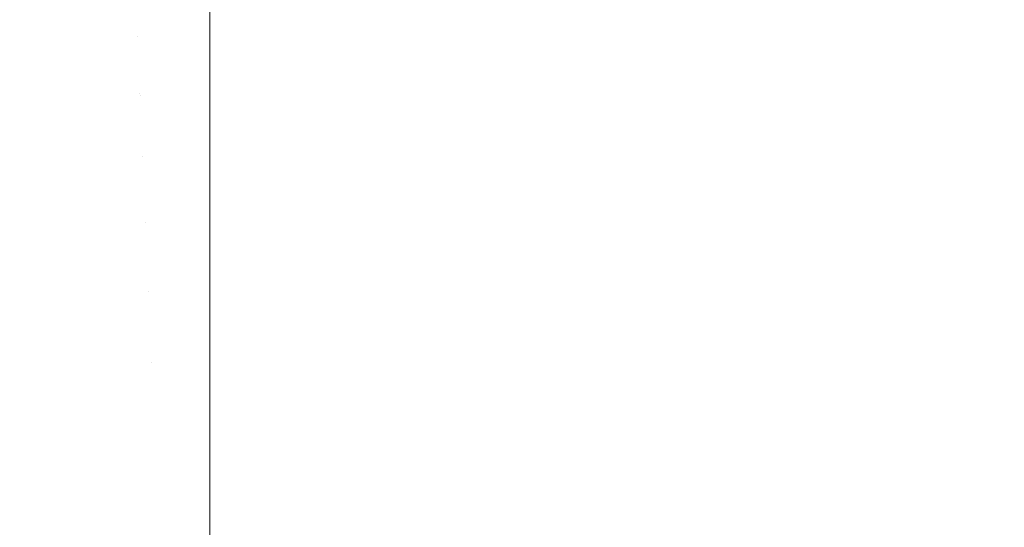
# Model space of a CAD drawing. Header units: centimetres. Extents: x -26 to 27.3, y 37.2 to 39.
# Tile 74 of 256: x -25.8685 to -25.8232, y 38.9538 to 38.9772. Entities that reach past the tile are written whole.
import ezdxf

# ---------------------------------------------------------------- set-up
doc = ezdxf.new("R2010")
doc.units = ezdxf.units.CM
doc.header["$LTSCALE"] = 2.54
doc.layers.add('Lucido design-1', color=7, linetype='Continuous')

# ---------------------------------------------------------------- blocks, each defined once
blk = doc.blocks.new('Gruppo-6-1')
at = {"color": 7, "linetype": 'Continuous', "lineweight": 9}
for points, invisible_edges in [([(-25.859734, 38.976714, -349.31839), (-25.859734, 38.979272, -349.321563), (-25.863187, 38.979197, -349.321563), (-25.863071, 38.976558, -349.318286)], 14), ([(-25.859734, 38.976714, -373.285153), (-25.859734, 38.979272, -373.288326), (-25.863187, 38.979197, -373.288326), (-25.863071, 38.976558, -373.285049)], 14), ([(-25.859734, 38.979272, -349.321563), (-25.859734, 38.976714, -349.31839), (27.240266, 38.976714, -349.31839), (27.240266, 38.979272, -349.321563)], 10), ([(-25.859734, 38.979272, -373.288326), (-25.859734, 38.976714, -373.285153), (27.240266, 38.976714, -373.285153), (27.240266, 38.979272, -373.288326)], 10), ([(-25.869721, 38.975976, -349.318286), (-25.866403, 38.97634, -349.318286), (-25.866633, 38.978971, -349.321563), (-25.870066, 38.978595, -349.321563)], 15), ([(-25.869721, 38.975976, -373.285049), (-25.866403, 38.97634, -373.285049), (-25.866633, 38.978971, -373.288326), (-25.870066, 38.978595, -373.288326)], 15), ([(-25.866403, 38.97634, -349.318286), (-25.863071, 38.976558, -349.318286), (-25.863187, 38.979197, -349.321563), (-25.866633, 38.978971, -349.321563)], 15), ([(-25.866403, 38.97634, -373.285049), (-25.863071, 38.976558, -373.285049), (-25.863187, 38.979197, -373.288326), (-25.866633, 38.978971, -373.288326)], 15), ([(-25.866613, 38.978746, -350.044062), (-25.863177, 38.978971, -350.044062), (-25.863064, 38.976399, -350.047236), (-25.866389, 38.976181, -350.047236)], 15), ([(-25.866613, 38.978746, -374.010825), (-25.863177, 38.978971, -374.010825), (-25.863064, 38.976399, -374.013999), (-25.866389, 38.976181, -374.013999)], 15), ([(-25.863064, 38.976399, -350.047236), (-25.863177, 38.978971, -350.044062), (-25.859734, 38.979046, -350.044062), (-25.859734, 38.976711, -350.046941)], 11), ([(-25.863064, 38.976399, -374.013999), (-25.863177, 38.978971, -374.010825), (-25.859734, 38.979046, -374.010825), (-25.859734, 38.976711, -374.013704)], 11), ([(-8.159734, 38.979046, -350.044062), (-8.159734, 38.976711, -350.046941), (-25.859734, 38.976711, -350.046941), (-25.859734, 38.979046, -350.044062)], 10), ([(-8.159734, 38.979046, -374.010825), (-8.159734, 38.976711, -374.013704), (-25.859734, 38.976711, -374.013704), (-25.859734, 38.979046, -374.010825)], 10), ([(-25.870037, 38.978371, -350.044062), (-25.866613, 38.978746, -350.044062), (-25.866389, 38.976181, -350.047236), (-25.869701, 38.975818, -350.047236)], 15), ([(-25.870037, 38.978371, -374.010825), (-25.866613, 38.978746, -374.010825), (-25.866389, 38.976181, -374.013999), (-25.869701, 38.975818, -374.013999)], 15), ([(-25.86616, 38.97357, -349.31512), (-25.86295, 38.973781, -349.31512), (-25.863071, 38.976558, -349.318286), (-25.866403, 38.97634, -349.318286)], 15), ([(-25.86616, 38.97357, -373.281883), (-25.86295, 38.973781, -373.281883), (-25.863071, 38.976558, -373.285049), (-25.866403, 38.97634, -373.285049)], 15), ([(-25.863071, 38.976558, -349.318286), (-25.859734, 38.976631, -349.318286), (-25.859734, 38.976714, -349.31839)], 9), ([(-25.863071, 38.976558, -373.285049), (-25.859734, 38.976631, -373.285049), (-25.859734, 38.976714, -373.285153)], 9), ([(-25.86295, 38.973781, -349.31512), (-25.859734, 38.973851, -349.31512), (-25.859734, 38.976631, -349.318286), (-25.863071, 38.976558, -349.318286)], 13), ([(-25.86295, 38.973781, -373.281883), (-25.859734, 38.973851, -373.281883), (-25.859734, 38.976631, -373.285049), (-25.863071, 38.976558, -373.285049)], 13), ([(-25.859734, 38.976711, -350.046941), (-25.859734, 38.976471, -350.047236), (-25.863064, 38.976399, -350.047236)], 10), ([(-25.859734, 38.976711, -374.013704), (-25.859734, 38.976471, -374.013999), (-25.863064, 38.976399, -374.013999)], 10), ([(27.240266, 38.976631, -349.318286), (27.240266, 38.976714, -349.31839), (-25.859734, 38.976714, -349.31839), (-25.859734, 38.976631, -349.318286)], 10), ([(27.240266, 38.976631, -373.285049), (27.240266, 38.976714, -373.285153), (-25.859734, 38.976714, -373.285153), (-25.859734, 38.976631, -373.285049)], 10), ([(-25.859734, 38.976471, -350.047236), (-25.859734, 38.976711, -350.046941), (-8.159734, 38.976711, -350.046941), (-8.159734, 38.976471, -350.047236)], 10), ([(-25.859734, 38.976471, -374.013999), (-25.859734, 38.976711, -374.013704), (-8.159734, 38.976711, -374.013704), (-8.159734, 38.976471, -374.013999)], 10), ([(-25.859734, 38.976631, -349.318286), (-25.859734, 38.973851, -349.31512), (27.240266, 38.973851, -349.31512), (27.240266, 38.976631, -349.318286)], 10), ([(-25.859734, 38.976631, -373.285049), (-25.859734, 38.973851, -373.281883), (27.240266, 38.973851, -373.281883), (27.240266, 38.976631, -373.285049)], 10), ([(-25.869359, 38.97322, -349.31512), (-25.86616, 38.97357, -349.31512), (-25.866403, 38.97634, -349.318286), (-25.869721, 38.975976, -349.318286)], 15), ([(-25.869359, 38.97322, -373.281883), (-25.86616, 38.97357, -373.281883), (-25.866403, 38.97634, -373.285049), (-25.869721, 38.975976, -373.285049)], 15), ([(-25.869701, 38.975818, -350.047236), (-25.866389, 38.976181, -350.047236), (-25.866154, 38.973492, -350.0503), (-25.869348, 38.973142, -350.0503)], 15), ([(-25.869701, 38.975818, -374.013999), (-25.866389, 38.976181, -374.013999), (-25.866154, 38.973492, -374.017063), (-25.869348, 38.973142, -374.017063)], 15), ([(-25.866389, 38.976181, -350.047236), (-25.863064, 38.976399, -350.047236), (-25.862947, 38.973702, -350.0503), (-25.866154, 38.973492, -350.0503)], 15), ([(-25.866389, 38.976181, -374.013999), (-25.863064, 38.976399, -374.013999), (-25.862947, 38.973702, -374.017063), (-25.866154, 38.973492, -374.017063)], 15), ([(-25.862947, 38.973702, -350.0503), (-25.863064, 38.976399, -350.047236), (-25.859734, 38.976471, -350.047236), (-25.859734, 38.973838, -350.050224)], 11), ([(-25.862947, 38.973702, -374.017063), (-25.863064, 38.976399, -374.013999), (-25.859734, 38.976471, -374.013999), (-25.859734, 38.973838, -374.016987)], 11), ([(-8.159734, 38.976471, -350.047236), (-8.159734, 38.973838, -350.050224), (-25.859734, 38.973838, -350.050224), (-25.859734, 38.976471, -350.047236)], 10), ([(-8.159734, 38.976471, -374.013999), (-8.159734, 38.973838, -374.016987), (-25.859734, 38.973838, -374.016987), (-25.859734, 38.976471, -374.013999)], 10), ([(-25.859734, 38.973839, -349.315108), (-25.859734, 38.973851, -349.31512), (-25.86295, 38.973781, -349.31512)], 10), ([(-25.859734, 38.973839, -373.281871), (-25.859734, 38.973851, -373.281883), (-25.86295, 38.973781, -373.281883)], 10), ([(-25.86295, 38.973781, -349.31512), (-25.862823, 38.97087, -349.31207), (-25.859734, 38.970937, -349.31207), (-25.859734, 38.973839, -349.315108)], 11), ([(-25.86295, 38.973781, -373.281883), (-25.862823, 38.97087, -373.278833), (-25.859734, 38.970937, -373.278833), (-25.859734, 38.973839, -373.281871)], 11), ([(-25.859734, 38.973838, -350.050224), (-25.859734, 38.973772, -350.0503), (-25.862947, 38.973702, -350.0503)], 10), ([(-25.859734, 38.973838, -374.016987), (-25.859734, 38.973772, -374.017063), (-25.862947, 38.973702, -374.017063)], 10), ([(-25.859734, 38.973851, -349.31512), (-25.859734, 38.973839, -349.315108), (27.240266, 38.973839, -349.315108), (27.240266, 38.973851, -349.31512)], 10), ([(-25.859734, 38.973851, -373.281883), (-25.859734, 38.973839, -373.281871), (27.240266, 38.973839, -373.281871), (27.240266, 38.973851, -373.281883)], 10), ([(27.240266, 38.970937, -349.31207), (27.240266, 38.973839, -349.315108), (-25.859734, 38.973839, -349.315108), (-25.859734, 38.970937, -349.31207)], 10), ([(27.240266, 38.970937, -373.278833), (27.240266, 38.973839, -373.281871), (-25.859734, 38.973839, -373.281871), (-25.859734, 38.970937, -373.278833)], 10), ([(-25.859734, 38.973772, -350.0503), (-25.859734, 38.973838, -350.050224), (-8.159734, 38.973838, -350.050224), (-8.159734, 38.973772, -350.0503)], 10), ([(-25.859734, 38.973772, -374.017063), (-25.859734, 38.973838, -374.016987), (-8.159734, 38.973838, -374.016987), (-8.159734, 38.973772, -374.017063)], 10), ([(-25.868978, 38.970331, -349.31207), (-25.865907, 38.970667, -349.31207), (-25.86616, 38.97357, -349.31512), (-25.869359, 38.97322, -349.31512)], 15), ([(-25.868978, 38.970331, -373.278833), (-25.865907, 38.970667, -373.278833), (-25.86616, 38.97357, -373.281883), (-25.869359, 38.97322, -373.281883)], 15), ([(-25.869348, 38.973142, -350.0503), (-25.866154, 38.973492, -350.0503), (-25.865908, 38.970683, -350.053248), (-25.86898, 38.970346, -350.053248)], 15), ([(-25.869348, 38.973142, -374.017063), (-25.866154, 38.973492, -374.017063), (-25.865908, 38.970683, -374.020011), (-25.86898, 38.970346, -374.020011)], 15), ([(-25.865907, 38.970667, -349.31207), (-25.862823, 38.97087, -349.31207), (-25.86295, 38.973781, -349.31512), (-25.86616, 38.97357, -349.31512)], 15), ([(-25.865907, 38.970667, -373.278833), (-25.862823, 38.97087, -373.278833), (-25.86295, 38.973781, -373.281883), (-25.86616, 38.97357, -373.281883)], 15), ([(-25.866154, 38.973492, -350.0503), (-25.862947, 38.973702, -350.0503), (-25.862824, 38.970885, -350.053248), (-25.865908, 38.970683, -350.053248)], 15), ([(-25.866154, 38.973492, -374.017063), (-25.862947, 38.973702, -374.017063), (-25.862824, 38.970885, -374.020011), (-25.865908, 38.970683, -374.020011)], 15), ([(-25.862947, 38.973702, -350.0503), (-25.859734, 38.973772, -350.0503), (-25.859734, 38.970952, -350.053248), (-25.862824, 38.970885, -350.053248)], 13), ([(-25.862947, 38.973702, -374.017063), (-25.859734, 38.973772, -374.017063), (-25.859734, 38.970952, -374.020011), (-25.862824, 38.970885, -374.020011)], 13), ([(-25.859734, 38.970952, -350.053248), (-25.859734, 38.973772, -350.0503), (-8.159734, 38.973772, -350.0503), (-8.159734, 38.970952, -350.053248)], 10), ([(-8.159734, 38.973772, -374.017063), (-8.159734, 38.970952, -374.020011), (-25.859734, 38.970952, -374.020011), (-25.859734, 38.973772, -374.017063)], 10), ([(-25.86898, 38.970346, -350.053248), (-25.865908, 38.970683, -350.053248), (-25.865652, 38.967759, -350.056075), (-25.868597, 38.967436, -350.056075)], 15), ([(-25.86898, 38.970346, -374.020011), (-25.865908, 38.970683, -374.020011), (-25.865652, 38.967759, -374.022839), (-25.868597, 38.967436, -374.022839)], 15), ([(-25.868581, 38.967314, -349.309144), (-25.865641, 38.967636, -349.309144), (-25.865907, 38.970667, -349.31207), (-25.868978, 38.970331, -349.31207)], 15), ([(-25.868581, 38.967314, -373.275907), (-25.865641, 38.967636, -373.275907), (-25.865907, 38.970667, -373.278833), (-25.868978, 38.970331, -373.278833)], 15), ([(-25.865908, 38.970683, -350.053248), (-25.862824, 38.970885, -350.053248), (-25.862696, 38.967953, -350.056075), (-25.865652, 38.967759, -350.056075)], 15), ([(-25.865908, 38.970683, -374.020011), (-25.862824, 38.970885, -374.020011), (-25.862696, 38.967953, -374.022839), (-25.865652, 38.967759, -374.022839)], 15), ([(-25.865641, 38.967636, -349.309144), (-25.86269, 38.967829, -349.309144), (-25.862823, 38.97087, -349.31207), (-25.865907, 38.970667, -349.31207)], 15), ([(-25.865641, 38.967636, -373.275907), (-25.86269, 38.967829, -373.275907), (-25.862823, 38.97087, -373.278833), (-25.865907, 38.970667, -373.278833)], 15), ([(-25.862824, 38.970885, -350.053248), (-25.859734, 38.970952, -350.053248), (-25.859734, 38.97082, -350.053375)], 9), ([(-25.862824, 38.970885, -374.020011), (-25.859734, 38.970952, -374.020011), (-25.859734, 38.97082, -374.020138)], 9), ([(-25.859734, 38.97082, -350.053375), (-25.859734, 38.968017, -350.056075), (-25.862696, 38.967953, -350.056075), (-25.862824, 38.970885, -350.053248)], 14), ([(-25.859734, 38.97082, -374.020138), (-25.859734, 38.968017, -374.022839), (-25.862696, 38.967953, -374.022839), (-25.862824, 38.970885, -374.020011)], 14), ([(-25.859734, 38.97082, -349.311958), (-25.859734, 38.970937, -349.31207), (-25.862823, 38.97087, -349.31207)], 10), ([(-25.859734, 38.97082, -373.278721), (-25.859734, 38.970937, -373.278833), (-25.862823, 38.97087, -373.278833)], 10), ([(-25.862823, 38.97087, -349.31207), (-25.86269, 38.967829, -349.309144), (-25.859734, 38.967894, -349.309144), (-25.859734, 38.97082, -349.311958)], 11), ([(-25.862823, 38.97087, -373.278833), (-25.86269, 38.967829, -373.275907), (-25.859734, 38.967894, -373.275907), (-25.859734, 38.97082, -373.278721)], 11), ([(-8.159734, 38.970952, -350.053248), (-8.159734, 38.97082, -350.053375), (-25.859734, 38.97082, -350.053375), (-25.859734, 38.970952, -350.053248)], 10), ([(-8.159734, 38.970952, -374.020011), (-8.159734, 38.97082, -374.020138), (-25.859734, 38.97082, -374.020138), (-25.859734, 38.970952, -374.020011)], 10), ([(-25.859734, 38.970937, -349.31207), (-25.859734, 38.97082, -349.311958), (27.240266, 38.97082, -349.311958), (27.240266, 38.970937, -349.31207)], 10), ([(-25.859734, 38.970937, -373.278833), (-25.859734, 38.97082, -373.278721), (27.240266, 38.97082, -373.278721), (27.240266, 38.970937, -373.278833)], 10), ([(27.240266, 38.967894, -349.309144), (27.240266, 38.97082, -349.311958), (-25.859734, 38.97082, -349.311958), (-25.859734, 38.967894, -349.309144)], 10), ([(-25.859734, 38.968017, -350.056075), (-25.859734, 38.97082, -350.053375), (-8.159734, 38.97082, -350.053375), (-8.159734, 38.968017, -350.056075)], 10), ([(27.240266, 38.967894, -373.275907), (27.240266, 38.97082, -373.278721), (-25.859734, 38.97082, -373.278721), (-25.859734, 38.967894, -373.275907)], 10), ([(-25.859734, 38.968017, -374.022839), (-25.859734, 38.97082, -374.020138), (-8.159734, 38.97082, -374.020138), (-8.159734, 38.968017, -374.022839)], 10), ([(-25.865652, 38.967759, -350.056075), (-25.862696, 38.967953, -350.056075), (-25.862563, 38.964911, -350.058779), (-25.865387, 38.964726, -350.058779)], 15), ([(-25.865652, 38.967759, -374.022839), (-25.862696, 38.967953, -374.022839), (-25.862563, 38.964911, -374.025542), (-25.865387, 38.964726, -374.025542)], 15), ([(-25.862696, 38.967953, -350.056075), (-25.859734, 38.968017, -350.056075), (-25.859734, 38.967665, -350.056388)], 9), ([(-25.862696, 38.967953, -374.022839), (-25.859734, 38.968017, -374.022839), (-25.859734, 38.967665, -374.023151)], 9), ([(-25.859734, 38.967665, -350.056388), (-25.859734, 38.964973, -350.058779), (-25.862563, 38.964911, -350.058779), (-25.862696, 38.967953, -350.056075)], 14), ([(-25.859734, 38.967665, -374.023151), (-25.859734, 38.964973, -374.025542), (-25.862563, 38.964911, -374.025542), (-25.862696, 38.967953, -374.022839)], 14), ([(-8.159734, 38.968017, -350.056075), (-8.159734, 38.967665, -350.056388), (-25.859734, 38.967665, -350.056388), (-25.859734, 38.968017, -350.056075)], 10), ([(-8.159734, 38.968017, -374.022839), (-8.159734, 38.967665, -374.023151), (-25.859734, 38.967665, -374.023151), (-25.859734, 38.968017, -374.022839)], 10), ([(-25.868597, 38.967436, -350.056075), (-25.865652, 38.967759, -350.056075), (-25.865387, 38.964726, -350.058779), (-25.8682, 38.964418, -350.058779)], 15), ([(-25.868597, 38.967436, -374.022839), (-25.865652, 38.967759, -374.022839), (-25.865387, 38.964726, -374.025542), (-25.8682, 38.964418, -374.025542)], 15), ([(-25.868168, 38.964174, -349.306345), (-25.865365, 38.96448, -349.306345), (-25.865641, 38.967636, -349.309144), (-25.868581, 38.967314, -349.309144)], 15), ([(-25.868168, 38.964174, -373.273108), (-25.865365, 38.96448, -373.273108), (-25.865641, 38.967636, -373.275907), (-25.868581, 38.967314, -373.275907)], 15), ([(-25.865365, 38.96448, -349.306345), (-25.862552, 38.964665, -349.306345), (-25.86269, 38.967829, -349.309144), (-25.865641, 38.967636, -349.309144)], 15), ([(-25.865365, 38.96448, -373.273108), (-25.862552, 38.964665, -373.273108), (-25.86269, 38.967829, -373.275907), (-25.865641, 38.967636, -373.275907)], 15), ([(-25.859734, 38.967667, -349.308943), (-25.859734, 38.967894, -349.309144), (-25.86269, 38.967829, -349.309144)], 10), ([(-25.859734, 38.967667, -373.275706), (-25.859734, 38.967894, -373.275907), (-25.86269, 38.967829, -373.275907)], 10), ([(-25.86269, 38.967829, -349.309144), (-25.862552, 38.964665, -349.306345), (-25.859734, 38.964726, -349.306345), (-25.859734, 38.967667, -349.308943)], 11), ([(-25.86269, 38.967829, -373.275907), (-25.862552, 38.964665, -373.273108), (-25.859734, 38.964726, -373.273108), (-25.859734, 38.967667, -373.275706)], 11), ([(-25.859734, 38.967894, -349.309144), (-25.859734, 38.967667, -349.308943), (27.240266, 38.967667, -349.308943), (27.240266, 38.967894, -349.309144)], 10), ([(-25.859734, 38.967894, -373.275907), (-25.859734, 38.967667, -373.275706), (27.240266, 38.967667, -373.275706), (27.240266, 38.967894, -373.275907)], 10), ([(27.240266, 38.964726, -349.306345), (27.240266, 38.967667, -349.308943), (-25.859734, 38.967667, -349.308943), (-25.859734, 38.964726, -349.306345)], 10), ([(27.240266, 38.964726, -373.273108), (27.240266, 38.967667, -373.275706), (-25.859734, 38.967667, -373.275706), (-25.859734, 38.964726, -373.273108)], 10), ([(-25.859734, 38.964973, -350.058779), (-25.859734, 38.967665, -350.056388), (-8.159734, 38.967665, -350.056388), (-8.159734, 38.964973, -350.058779)], 10), ([(-25.859734, 38.964973, -374.025542), (-25.859734, 38.967665, -374.023151), (-8.159734, 38.967665, -374.023151), (-8.159734, 38.964973, -374.025542)], 10), ([(-25.871525, 38.966986, -350.056075), (-25.868597, 38.967436, -350.056075), (-25.8682, 38.964418, -350.058779), (-25.870997, 38.963988, -350.058779)], 15), ([(-25.871525, 38.966986, -374.022839), (-25.868597, 38.967436, -374.022839), (-25.8682, 38.964418, -374.025542), (-25.870997, 38.963988, -374.025542)], 15), ([(-25.870954, 38.963745, -349.306345), (-25.868168, 38.964174, -349.306345), (-25.868581, 38.967314, -349.309144), (-25.871504, 38.966864, -349.309144)], 15), ([(-25.870954, 38.963745, -373.273108), (-25.868168, 38.964174, -373.273108), (-25.868581, 38.967314, -373.275907), (-25.871504, 38.966864, -373.275907)], 15), ([(-25.865387, 38.964726, -350.058779), (-25.862563, 38.964911, -350.058779), (-25.862426, 38.961765, -350.061354), (-25.865112, 38.961589, -350.061354)], 15), ([(-25.865387, 38.964726, -374.025542), (-25.862563, 38.964911, -374.025542), (-25.862426, 38.961765, -374.028117), (-25.865112, 38.961589, -374.028117)], 15), ([(-25.862563, 38.964911, -350.058779), (-25.859734, 38.964973, -350.058779), (-25.859734, 38.964383, -350.059261)], 9), ([(-25.862563, 38.964911, -374.025542), (-25.859734, 38.964973, -374.025542), (-25.859734, 38.964383, -374.026024)], 9), ([(-25.859734, 38.964383, -350.059261), (-25.859734, 38.961824, -350.061354), (-25.862426, 38.961765, -350.061354), (-25.862563, 38.964911, -350.058779)], 14), ([(-25.859734, 38.964383, -374.026024), (-25.859734, 38.961824, -374.028117), (-25.862426, 38.961765, -374.028117), (-25.862563, 38.964911, -374.025542)], 14), ([(-8.159734, 38.964973, -350.058779), (-8.159734, 38.964383, -350.059261), (-25.859734, 38.964383, -350.059261), (-25.859734, 38.964973, -350.058779)], 10), ([(-8.159734, 38.964973, -374.025542), (-8.159734, 38.964383, -374.026024), (-25.859734, 38.964383, -374.026024), (-25.859734, 38.964973, -374.025542)], 10), ([(-25.870997, 38.963988, -350.058779), (-25.8682, 38.964418, -350.058779), (-25.867789, 38.961296, -350.061354), (-25.87045, 38.960886, -350.061354)], 15), ([(-25.870997, 38.963988, -374.025542), (-25.8682, 38.964418, -374.025542), (-25.867789, 38.961296, -374.028117), (-25.87045, 38.960886, -374.028117)], 15), ([(-25.8682, 38.964418, -350.058779), (-25.865387, 38.964726, -350.058779), (-25.865112, 38.961589, -350.061354), (-25.867789, 38.961296, -350.061354)], 15), ([(-25.8682, 38.964418, -374.025542), (-25.865387, 38.964726, -374.025542), (-25.865112, 38.961589, -374.028117), (-25.867789, 38.961296, -374.028117)], 15), ([(-25.867741, 38.960932, -349.303693), (-25.86508, 38.961224, -349.303693), (-25.865365, 38.96448, -349.306345), (-25.868168, 38.964174, -349.306345)], 15), ([(-25.867741, 38.960932, -373.270457), (-25.86508, 38.961224, -373.270457), (-25.865365, 38.96448, -373.273108), (-25.868168, 38.964174, -373.273108)], 15), ([(-25.86508, 38.961224, -349.303693), (-25.86241, 38.961399, -349.303693), (-25.862552, 38.964665, -349.306345), (-25.865365, 38.96448, -349.306345)], 15), ([(-25.86508, 38.961224, -373.270457), (-25.86241, 38.961399, -373.270457), (-25.862552, 38.964665, -373.273108), (-25.865365, 38.96448, -373.273108)], 15), ([(-25.859734, 38.964386, -349.306069), (-25.859734, 38.964726, -349.306345), (-25.862552, 38.964665, -349.306345)], 10), ([(-25.859734, 38.964386, -373.272832), (-25.859734, 38.964726, -373.273108), (-25.862552, 38.964665, -373.273108)], 10), ([(-25.862552, 38.964665, -349.306345), (-25.86241, 38.961399, -349.303693), (-25.859734, 38.961457, -349.303693), (-25.859734, 38.964386, -349.306069)], 11), ([(-25.862552, 38.964665, -373.273108), (-25.86241, 38.961399, -373.270457), (-25.859734, 38.961457, -373.270457), (-25.859734, 38.964386, -373.272832)], 11), ([(-25.859734, 38.964726, -349.306345), (-25.859734, 38.964386, -349.306069), (27.240266, 38.964386, -349.306069), (27.240266, 38.964726, -349.306345)], 10), ([(-25.859734, 38.964726, -373.273108), (-25.859734, 38.964386, -373.272832), (27.240266, 38.964386, -373.272832), (27.240266, 38.964726, -373.273108)], 10), ([(27.240266, 38.961457, -349.303693), (27.240266, 38.964386, -349.306069), (-25.859734, 38.964386, -349.306069), (-25.859734, 38.961457, -349.303693)], 10), ([(27.240266, 38.961457, -373.270457), (27.240266, 38.964386, -373.272832), (-25.859734, 38.964386, -373.272832), (-25.859734, 38.961457, -373.270457)], 10), ([(-25.859734, 38.961824, -350.061354), (-25.859734, 38.964383, -350.059261), (-8.159734, 38.964383, -350.059261), (-8.159734, 38.961824, -350.061354)], 10), ([(-25.859734, 38.961824, -374.028117), (-25.859734, 38.964383, -374.026024), (-8.159734, 38.964383, -374.026024), (-8.159734, 38.961824, -374.028117)], 10), ([(-25.870386, 38.960525, -349.303693), (-25.867741, 38.960932, -349.303693), (-25.868168, 38.964174, -349.306345), (-25.870954, 38.963745, -349.306345)], 15), ([(-25.870386, 38.960525, -373.270457), (-25.867741, 38.960932, -373.270457), (-25.868168, 38.964174, -373.273108), (-25.870954, 38.963745, -373.273108)], 15), ([(-25.865112, 38.961589, -350.061354), (-25.862426, 38.961765, -350.061354), (-25.862282, 38.958472, -350.063831), (-25.864825, 38.958305, -350.063831)], 15), ([(-25.865112, 38.961589, -374.028117), (-25.862426, 38.961765, -374.028117), (-25.862282, 38.958472, -374.030594), (-25.864825, 38.958305, -374.030594)], 15), ([(-25.862426, 38.961765, -350.061354), (-25.859734, 38.961824, -350.061354), (-25.859734, 38.960978, -350.061989)], 9), ([(-25.862426, 38.961765, -374.028117), (-25.859734, 38.961824, -374.028117), (-25.859734, 38.960978, -374.028752)], 9), ([(-25.859734, 38.960978, -350.061989), (-25.859734, 38.958528, -350.063831), (-25.862282, 38.958472, -350.063831), (-25.862426, 38.961765, -350.061354)], 14), ([(-25.859734, 38.960978, -374.028752), (-25.859734, 38.958528, -374.030594), (-25.862282, 38.958472, -374.030594), (-25.862426, 38.961765, -374.028117)], 14), ([(-8.159734, 38.961824, -350.061354), (-8.159734, 38.960978, -350.061989), (-25.859734, 38.960978, -350.061989), (-25.859734, 38.961824, -350.061354)], 10), ([(-8.159734, 38.961824, -374.028117), (-8.159734, 38.960978, -374.028752), (-25.859734, 38.960978, -374.028752), (-25.859734, 38.961824, -374.028117)], 10), ([(-25.87045, 38.960886, -350.061354), (-25.867789, 38.961296, -350.061354), (-25.867358, 38.958028, -350.063831), (-25.869877, 38.95764, -350.063831)], 15), ([(-25.87045, 38.960886, -374.028117), (-25.867789, 38.961296, -374.028117), (-25.867358, 38.958028, -374.030594), (-25.869877, 38.95764, -374.030594)], 15), ([(-25.867789, 38.961296, -350.061354), (-25.865112, 38.961589, -350.061354), (-25.864825, 38.958305, -350.063831), (-25.867358, 38.958028, -350.063831)], 15), ([(-25.867789, 38.961296, -374.028117), (-25.865112, 38.961589, -374.028117), (-25.864825, 38.958305, -374.030594), (-25.867358, 38.958028, -374.030594)], 15), ([(-25.867507, 38.959153, -349.302331), (-25.864924, 38.959436, -349.302331), (-25.86508, 38.961224, -349.303693), (-25.867741, 38.960932, -349.303693)], 15), ([(-25.867507, 38.959153, -373.269094), (-25.864924, 38.959436, -373.269094), (-25.86508, 38.961224, -373.270457), (-25.867741, 38.960932, -373.270457)], 15), ([(-25.864924, 38.959436, -349.302331), (-25.862331, 38.959606, -349.302331), (-25.86241, 38.961399, -349.303693), (-25.86508, 38.961224, -349.303693)], 15), ([(-25.864924, 38.959436, -373.269094), (-25.862331, 38.959606, -373.269094), (-25.86241, 38.961399, -373.270457), (-25.86508, 38.961224, -373.270457)], 15), ([(-25.859734, 38.960985, -349.303335), (-25.859734, 38.961457, -349.303693), (-25.86241, 38.961399, -349.303693)], 10), ([(-25.859734, 38.960985, -373.270098), (-25.859734, 38.961457, -373.270457), (-25.86241, 38.961399, -373.270457)], 10), ([(-25.86241, 38.961399, -349.303693), (-25.862331, 38.959606, -349.302331), (-25.859734, 38.959662, -349.302331), (-25.859734, 38.960985, -349.303335)], 11), ([(-25.86241, 38.961399, -373.270457), (-25.862331, 38.959606, -373.269094), (-25.859734, 38.959662, -373.269094), (-25.859734, 38.960985, -373.270098)], 11), ([(-25.859734, 38.961457, -349.303693), (-25.859734, 38.960985, -349.303335), (27.240266, 38.960985, -349.303335), (27.240266, 38.961457, -349.303693)], 10), ([(-25.859734, 38.961457, -373.270457), (-25.859734, 38.960985, -373.270098), (27.240266, 38.960985, -373.270098), (27.240266, 38.961457, -373.270457)], 10), ([(-25.870075, 38.958758, -349.302331), (-25.867507, 38.959153, -349.302331), (-25.867741, 38.960932, -349.303693), (-25.870386, 38.960525, -349.303693)], 15), ([(-25.870075, 38.958758, -373.269094), (-25.867507, 38.959153, -373.269094), (-25.867741, 38.960932, -373.270457), (-25.870386, 38.960525, -373.270457)], 15), ([(27.240266, 38.959662, -349.302331), (27.240266, 38.960985, -349.303335), (-25.859734, 38.960985, -349.303335), (-25.859734, 38.959662, -349.302331)], 10), ([(27.240266, 38.959662, -373.269094), (27.240266, 38.960985, -373.270098), (-25.859734, 38.960985, -373.270098), (-25.859734, 38.959662, -373.269094)], 10), ([(-25.859734, 38.958528, -350.063831), (-25.859734, 38.960978, -350.061989), (-8.159734, 38.960978, -350.061989), (-8.159734, 38.958528, -350.063831)], 10), ([(-25.859734, 38.958528, -374.030594), (-25.859734, 38.960978, -374.028752), (-8.159734, 38.960978, -374.028752), (-8.159734, 38.958528, -374.030594)], 10), ([(-25.867055, 38.955724, -349.29988), (-25.864622, 38.955991, -349.29988), (-25.864924, 38.959436, -349.302331), (-25.867507, 38.959153, -349.302331)], 15), ([(-25.867055, 38.955724, -373.266643), (-25.864622, 38.955991, -373.266643), (-25.864924, 38.959436, -373.269094), (-25.867507, 38.959153, -373.269094)], 15), ([(-25.864622, 38.955991, -349.29988), (-25.86218, 38.956151, -349.29988), (-25.862331, 38.959606, -349.302331), (-25.864924, 38.959436, -349.302331)], 15), ([(-25.864622, 38.955991, -373.266643), (-25.86218, 38.956151, -373.266643), (-25.862331, 38.959606, -373.269094), (-25.864924, 38.959436, -373.269094)], 15), ([(-25.859734, 38.957458, -349.300768), (-25.859734, 38.959662, -349.302331), (-25.862331, 38.959606, -349.302331), (-25.86218, 38.956151, -349.29988)], 14), ([(-25.859734, 38.957458, -373.267531), (-25.859734, 38.959662, -373.269094), (-25.862331, 38.959606, -373.269094), (-25.86218, 38.956151, -373.266643)], 14), ([(-25.859734, 38.959662, -349.302331), (-25.859734, 38.957458, -349.300768), (27.240266, 38.957458, -349.300768), (27.240266, 38.959662, -349.302331)], 10), ([(-25.859734, 38.959662, -373.269094), (-25.859734, 38.957458, -373.267531), (27.240266, 38.957458, -373.267531), (27.240266, 38.959662, -373.269094)], 10), ([(-25.869474, 38.955352, -349.29988), (-25.867055, 38.955724, -349.29988), (-25.867507, 38.959153, -349.302331), (-25.870075, 38.958758, -349.302331)], 15), ([(-25.869474, 38.955352, -373.266643), (-25.867055, 38.955724, -373.266643), (-25.867507, 38.959153, -373.269094), (-25.870075, 38.958758, -373.269094)], 15), ([(-25.864825, 38.958305, -350.063831), (-25.862282, 38.958472, -350.063831), (-25.862136, 38.955133, -350.066134), (-25.864534, 38.954976, -350.066134)], 15), ([(-25.864825, 38.958305, -374.030594), (-25.862282, 38.958472, -374.030594), (-25.862136, 38.955133, -374.032898), (-25.864534, 38.954976, -374.032898)], 15), ([(-25.862282, 38.958472, -350.063831), (-25.859734, 38.958528, -350.063831), (-25.859734, 38.957459, -350.064567)], 9), ([(-25.862282, 38.958472, -374.030594), (-25.859734, 38.958528, -374.030594), (-25.859734, 38.957459, -374.03133)], 9), ([(-25.859734, 38.957459, -350.064567), (-25.859734, 38.955186, -350.066134), (-25.862136, 38.955133, -350.066134), (-25.862282, 38.958472, -350.063831)], 14), ([(-25.859734, 38.957459, -374.03133), (-25.859734, 38.955186, -374.032898), (-25.862136, 38.955133, -374.032898), (-25.862282, 38.958472, -374.030594)], 14), ([(-8.159734, 38.958528, -350.063831), (-8.159734, 38.957459, -350.064567), (-25.859734, 38.957459, -350.064567), (-25.859734, 38.958528, -350.063831)], 10), ([(-8.159734, 38.958528, -374.030594), (-8.159734, 38.957459, -374.03133), (-25.859734, 38.957459, -374.03133), (-25.859734, 38.958528, -374.030594)], 10), ([(-25.869877, 38.95764, -350.063831), (-25.867358, 38.958028, -350.063831), (-25.866922, 38.954715, -350.066134), (-25.869297, 38.954349, -350.066134)], 15), ([(-25.869877, 38.95764, -374.030594), (-25.867358, 38.958028, -374.030594), (-25.866922, 38.954715, -374.032898), (-25.869297, 38.954349, -374.032898)], 15), ([(-25.867358, 38.958028, -350.063831), (-25.864825, 38.958305, -350.063831), (-25.864534, 38.954976, -350.066134), (-25.866922, 38.954715, -350.066134)], 15), ([(-25.867358, 38.958028, -374.030594), (-25.864825, 38.958305, -374.030594), (-25.864534, 38.954976, -374.032898), (-25.866922, 38.954715, -374.032898)], 15), ([(-25.86218, 38.956151, -349.29988), (-25.859734, 38.956204, -349.29988), (-25.859734, 38.957458, -349.300768)], 9), ([(-25.86218, 38.956151, -373.266643), (-25.859734, 38.956204, -373.266643), (-25.859734, 38.957458, -373.267531)], 9), ([(-25.859734, 38.955186, -350.066134), (-25.859734, 38.957459, -350.064567), (-8.159734, 38.957459, -350.064567), (-8.159734, 38.955186, -350.066134)], 10), ([(-25.859734, 38.955186, -374.032898), (-25.859734, 38.957459, -374.03133), (-8.159734, 38.957459, -374.03133), (-8.159734, 38.955186, -374.032898)], 10), ([(27.240266, 38.956204, -349.29988), (27.240266, 38.957458, -349.300768), (-25.859734, 38.957458, -349.300768), (-25.859734, 38.956204, -349.29988)], 10), ([(27.240266, 38.956204, -373.266643), (27.240266, 38.957458, -373.267531), (-25.859734, 38.957458, -373.267531), (-25.859734, 38.956204, -373.266643)], 10), ([(-25.859734, 38.953831, -349.298344), (-25.859734, 38.956204, -349.29988), (-25.86218, 38.956151, -349.29988), (-25.862025, 38.952591, -349.297574)], 14), ([(-25.859734, 38.953831, -373.265107), (-25.859734, 38.956204, -373.266643), (-25.86218, 38.956151, -373.266643), (-25.862025, 38.952591, -373.264337)], 14), ([(-25.859734, 38.956204, -349.29988), (-25.859734, 38.953831, -349.298344), (27.240266, 38.953831, -349.298344), (27.240266, 38.956204, -349.29988)], 10), ([(-25.859734, 38.956204, -373.266643), (-25.859734, 38.953831, -373.265107), (27.240266, 38.953831, -373.265107), (27.240266, 38.956204, -373.266643)], 10), ([(-25.868855, 38.951843, -349.297574), (-25.86659, 38.952191, -349.297574), (-25.867055, 38.955724, -349.29988), (-25.869474, 38.955352, -349.29988)], 15), ([(-25.868855, 38.951843, -373.264337), (-25.86659, 38.952191, -373.264337), (-25.867055, 38.955724, -373.266643), (-25.869474, 38.955352, -373.266643)], 15), ([(-25.86659, 38.952191, -349.297574), (-25.864312, 38.952441, -349.297574), (-25.864622, 38.955991, -349.29988), (-25.867055, 38.955724, -349.29988)], 15), ([(-25.86659, 38.952191, -373.264337), (-25.864312, 38.952441, -373.264337), (-25.864622, 38.955991, -373.266643), (-25.867055, 38.955724, -373.266643)], 15), ([(-25.864312, 38.952441, -349.297574), (-25.862025, 38.952591, -349.297574), (-25.86218, 38.956151, -349.29988), (-25.864622, 38.955991, -349.29988)], 15), ([(-25.864312, 38.952441, -373.264337), (-25.862025, 38.952591, -373.264337), (-25.86218, 38.956151, -373.266643), (-25.864622, 38.955991, -373.266643)], 15), ([(-25.866922, 38.954715, -350.066134), (-25.864534, 38.954976, -350.066134), (-25.864235, 38.95156, -350.068299), (-25.866475, 38.951315, -350.068299)], 15), ([(-25.866922, 38.954715, -374.032898), (-25.864534, 38.954976, -374.032898), (-25.864235, 38.95156, -374.035062), (-25.866475, 38.951315, -374.035062)], 15), ([(-25.864534, 38.954976, -350.066134), (-25.862136, 38.955133, -350.066134), (-25.861986, 38.951707, -350.068299), (-25.864235, 38.95156, -350.068299)], 15), ([(-25.864534, 38.954976, -374.032898), (-25.862136, 38.955133, -374.032898), (-25.861986, 38.951707, -374.035062), (-25.864235, 38.95156, -374.035062)], 15), ([(-25.862136, 38.955133, -350.066134), (-25.859734, 38.955186, -350.066134), (-25.859734, 38.953831, -350.066989)], 9), ([(-25.862136, 38.955133, -374.032898), (-25.859734, 38.955186, -374.032898), (-25.859734, 38.953831, -374.033752)], 9), ([(-25.859734, 38.953831, -350.066989), (-25.859734, 38.951757, -350.068299), (-25.861986, 38.951707, -350.068299), (-25.862136, 38.955133, -350.066134)], 14), ([(-25.859734, 38.953831, -374.033752), (-25.859734, 38.951757, -374.035062), (-25.861986, 38.951707, -374.035062), (-25.862136, 38.955133, -374.032898)], 14), ([(-8.159734, 38.955186, -350.066134), (-8.159734, 38.953831, -350.066989), (-25.859734, 38.953831, -350.066989), (-25.859734, 38.955186, -350.066134)], 10), ([(-8.159734, 38.955186, -374.032898), (-8.159734, 38.953831, -374.033752), (-25.859734, 38.953831, -374.033752), (-25.859734, 38.955186, -374.032898)], 10), ([(-25.869297, 38.954349, -350.066134), (-25.866922, 38.954715, -350.066134), (-25.866475, 38.951315, -350.068299), (-25.868702, 38.950972, -350.068299)], 15), ([(-25.869297, 38.954349, -374.032898), (-25.866922, 38.954715, -374.032898), (-25.866475, 38.951315, -374.035062), (-25.868702, 38.950972, -374.035062)], 15), ([(-25.859734, 38.951757, -350.068299), (-25.859734, 38.953831, -350.066989), (-8.159734, 38.953831, -350.066989), (-8.159734, 38.951757, -350.068299)], 10), ([(-25.859734, 38.951757, -374.035062), (-25.859734, 38.953831, -374.033752), (-8.159734, 38.953831, -374.033752), (-8.159734, 38.951757, -374.035062)], 10)]:
    blk.add_3dface(points, dxfattribs=dict(at, invisible_edges=invisible_edges))

msp = doc.modelspace()

# ---------------------------------------------------------------- block references
at = {"layer": 'Lucido design-1', "color": 7}
msp.add_blockref('Gruppo-6-1', (0, 0), dxfattribs=at)

doc.saveas('drawing.dxf')
